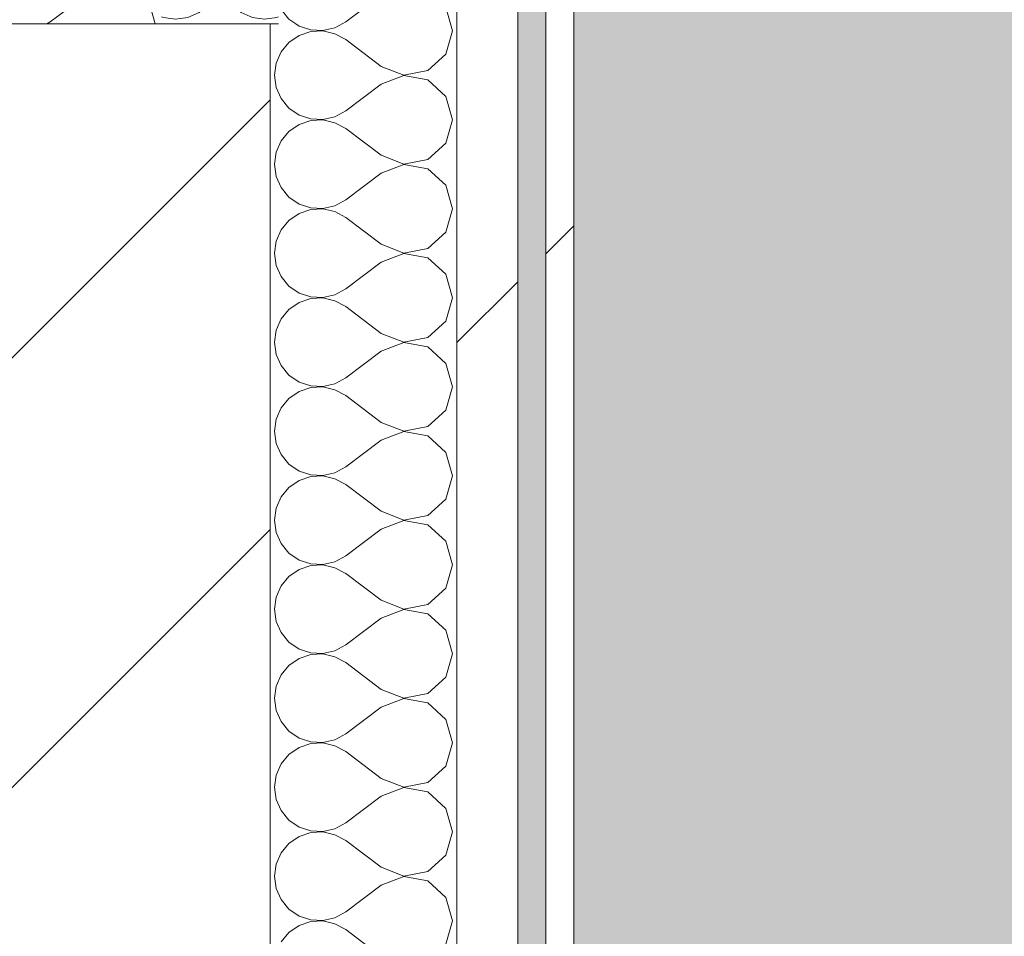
# Model space of a CAD drawing. Header units: millimetres. Extents: x -40968 to 13979, y -19284 to 4746.
# Tile 124 of 256: x -1671 to -1461, y -12184 to -11988. Entities that reach past the tile are written whole.
import ezdxf

# ---------------------------------------------------------------- set-up
doc = ezdxf.new("R2010")
doc.units = ezdxf.units.MM
doc.header["$MEASUREMENT"] = 0
doc.linetypes.add('Wipeout_Contour', pattern=[1000, 0, -1000])
for name, color, linetype in [('10_ESTR_Pilars', 7, 'Continuous'), ('Nuevo_08_E_Envans secs', 7, 'Continuous'), ('Nuevo_14_PAV_Soft Light Grey 0554', 7, 'Continuous')]:
    doc.layers.add(name, color=color, linetype=linetype)
for name, color, linetype, lineweight in [('10_ESTR_Pilars_Pluma_Nº__28', 7, 'Continuous', 20), ('10_ESTR_Pilars_Pluma_Nº__42', 8, 'Continuous', 25), ('Nuevo_08_E_Envans secs_Pluma_Nº__1', 7, 'Continuous', 5)]:
    doc.layers.add(name, color=color, linetype=linetype, lineweight=lineweight)
for name, color, linetype, lineweight, true_color in [('Nuevo_08_E_Envans secs_Pluma_Nº__102', 7, 'Continuous', 5, 0xcccccc), ('Nuevo_08_E_Envans secs_Pluma_Nº__171', 171, 'Continuous', 13, 0xaaaaff), ('Nuevo_08_E_Envans secs_Pluma_Nº__177', 7, 'Continuous', 15, 0xf7e046), ('Nuevo_14_PAV_Soft Light Grey 0554_Pluma_Nº__245', 7, 'Continuous', 13, 0xe8e8e8)]:
    doc.layers.add(name, color=color, linetype=linetype, lineweight=lineweight, true_color=true_color)
pattern_1 = [(45, (0, 0), (-183.848, 183.848), [195, -65]), (45, (7e-14, 183.85), (-183.848, 183.848), [195, -65])]

# ---------------------------------------------------------------- blocks, each defined once
blk = doc.blocks.new('Forjado_1_1', base_point=(-23046.79, -1194.06))
at = {"layer": 'Nuevo_14_PAV_Soft Light Grey 0554_Pluma_Nº__245', "linetype": 'Continuous', "lineweight": 0, "true_color": 0xe8e8e8}
h = blk.add_hatch(color=254, dxfattribs=at)
h.paths.add_polyline_path([(-23046.79, -1194.06), (-1631.11, -1193.63), (-1631.11, -6938.97), (-1556.11, -6938.97), (-1556.11, -7503.98), (-1616.26, -7503.98), (-1616.05, -11935.98), (-1564.89, -11935.98), (-1564.89, -12491.98), (-2024.11, -12491.98), (-2024.11, -12338.98), (-6997.39, -12338.98), (-6997.39, -12391.98), (-3637.68, -12391.98), (-3638.94, -13690.72), (-3644.87, -17130.96), (428.17, -17130.98), (428.89, -16788.98), (778.89, -16788.98), (778.35, -17142.97), (2622.91, -17145.82), (2623.01, -17079.79), (3389.91, -17080.98), (3389.61, -17276.98), (5489.84, -17280.21), (5489.84, -17141.49), (5763.89, -17141.49), (5763.89, -16738.98), (6378.89, -16738.98), (6378.89, -12488.98), (5778.89, -12488.98), (5779.74, -11938.87), (6782.11, -11938.85), (6782.11, -9207.42), (6082.11, -9207.42), (6016.11, -7504.98), (6016.11, -9073.42), (2073.42, -9073.42), (2073.42, -5267.32), (5998.89, -5267.32), (5998.89, -1708.98), (5884.89, -967.98), (7332.11, -967.98), (7332.11, 1999.55), (-28277.4, 1999.55), (-23028.39, 1969.01)])
h.paths.add_polyline_path([(492.89, -5267.32), (1951.42, -5267.32), (1951.42, -9073.42), (492.89, -9073.42)], flags=0)
at = {"layer": 'Nuevo_14_PAV_Soft Light Grey 0554_Pluma_Nº__245', "color": 254, "linetype": 'Continuous', "lineweight": 13, "true_color": 0xe8e8e8, "flags": 128}
blk.add_lwpolyline([(428.17, -17130.98), (-3644.87, -17130.96), (-3638.94, -13690.72), (-3637.68, -12391.98), (-6997.39, -12391.98), (-6997.39, -12338.98), (-2024.11, -12338.98), (-2024.11, -12491.98), (-1564.89, -12491.98), (-1564.89, -11935.98), (-1616.05, -11935.98), (-1616.26, -7503.98), (-1556.11, -7503.98), (-1556.11, -6938.97), (-1631.11, -6938.97), (-1631.11, -1193.63), (-23046.79, -1194.06)], dxfattribs=at)
blk = doc.blocks.new('*X372')
at = {"layer": 'Nuevo_08_E_Envans secs_Pluma_Nº__102', "color": 254, "linetype": 'Continuous', "lineweight": 5, "true_color": 0xcccccc}
for p, q in [((-1612.4, -11988.97), (-1611.68, -11989.47)), ((-1611.68, -11989.47), (-1609.19, -11990.31)), ((-1606.56, -11990.44), (-1604, -11989.84)), ((-1604, -11989.84), (-1602.43, -11988.97)), ((-1578.85, -11990.48), (-1579.27, -11988.97)), ((-1611.68, -11991.48), (-1613.84, -11992.97)), ((-1609.19, -11990.64), (-1611.68, -11991.48)), ((-1609.19, -11990.31), (-1606.56, -11990.44)), ((-1606.56, -11990.51), (-1609.19, -11990.64)), ((-1604, -11991.11), (-1606.56, -11990.51)), ((-1601.7, -11992.38), (-1604, -11991.11)), ((-1580.27, -11995.48), (-1578.85, -11990.48)), ((-1613.84, -11992.97), (-1615.52, -11994.99)), ((-1594.08, -11998.1), (-1601.7, -11992.38)), ((-1615.52, -11994.99), (-1616.58, -11997.4)), ((-1584.11, -11998.99), (-1580.27, -11995.48)), ((-1616.58, -11997.4), (-1616.94, -12000)), ((-1594.08, -11998.1), (-1589.23, -11999.96)), ((-1616.94, -12000), (-1616.58, -12002.6)), ((-1589.23, -12000.04), (-1594.08, -12001.9)), ((-1589.23, -11999.96), (-1584.11, -11998.99)), ((-1584.11, -12001.01), (-1589.23, -12000.04)), ((-1594.08, -12001.9), (-1601.7, -12007.62)), ((-1580.27, -12004.52), (-1584.11, -12001.01)), ((-1616.58, -12002.6), (-1615.52, -12005.01)), ((-1578.85, -12009.52), (-1580.27, -12004.52)), ((-1615.52, -12005.01), (-1613.84, -12007.03)), ((-1613.84, -12007.03), (-1611.68, -12008.52)), ((-1611.68, -12008.52), (-1609.19, -12009.36)), ((-1604, -12008.89), (-1601.7, -12007.62)), ((-1611.68, -12010.53), (-1613.84, -12012.02)), ((-1609.19, -12009.69), (-1611.68, -12010.53)), ((-1609.19, -12009.36), (-1606.56, -12009.49)), ((-1606.56, -12009.56), (-1609.19, -12009.69)), ((-1606.56, -12009.49), (-1604, -12008.89)), ((-1604, -12010.16), (-1606.56, -12009.56)), ((-1601.7, -12011.43), (-1604, -12010.16)), ((-1580.27, -12014.53), (-1578.85, -12009.52)), ((-1613.84, -12012.02), (-1615.52, -12014.04)), ((-1594.08, -12017.14), (-1601.7, -12011.43)), ((-1615.52, -12014.04), (-1616.58, -12016.45)), ((-1584.11, -12018.04), (-1580.27, -12014.53)), ((-1616.58, -12016.45), (-1616.94, -12019.05)), ((-1594.08, -12017.14), (-1589.23, -12019.01)), ((-1616.94, -12019.05), (-1616.58, -12021.65)), ((-1589.23, -12019.09), (-1594.08, -12020.95)), ((-1589.23, -12019.01), (-1584.11, -12018.04)), ((-1584.11, -12020.05), (-1589.23, -12019.09)), ((-1594.08, -12020.95), (-1601.7, -12026.67)), ((-1580.27, -12023.56), (-1584.11, -12020.05)), ((-1616.58, -12021.65), (-1615.52, -12024.05)), ((-1615.52, -12024.05), (-1613.84, -12026.08)), ((-1578.85, -12028.57), (-1580.27, -12023.56)), ((-1613.84, -12026.08), (-1611.68, -12027.57)), ((-1611.68, -12027.57), (-1609.19, -12028.41)), ((-1604, -12027.94), (-1601.7, -12026.67)), ((-1611.68, -12029.58), (-1613.84, -12031.06)), ((-1609.19, -12028.74), (-1611.68, -12029.58)), ((-1609.19, -12028.41), (-1606.56, -12028.53)), ((-1606.56, -12028.61), (-1609.19, -12028.74)), ((-1606.56, -12028.53), (-1604, -12027.94)), ((-1604, -12029.2), (-1606.56, -12028.61)), ((-1601.7, -12030.48), (-1604, -12029.2)), ((-1580.27, -12033.58), (-1578.85, -12028.57)), ((-1613.84, -12031.06), (-1615.52, -12033.09)), ((-1594.08, -12036.19), (-1601.7, -12030.48)), ((-1615.52, -12033.09), (-1616.58, -12035.49)), ((-1584.11, -12037.09), (-1580.27, -12033.58)), ((-1616.58, -12035.49), (-1616.94, -12038.1)), ((-1594.08, -12036.19), (-1589.23, -12038.06)), ((-1616.94, -12038.1), (-1616.58, -12040.7)), ((-1589.23, -12038.13), (-1594.08, -12040)), ((-1589.23, -12038.06), (-1584.11, -12037.09)), ((-1584.11, -12039.1), (-1589.23, -12038.13)), ((-1594.08, -12040), (-1601.7, -12045.71)), ((-1580.27, -12042.61), (-1584.11, -12039.1)), ((-1616.58, -12040.7), (-1615.52, -12043.1)), ((-1615.52, -12043.1), (-1613.84, -12045.13)), ((-1578.85, -12047.62), (-1580.27, -12042.61)), ((-1613.84, -12045.13), (-1611.68, -12046.61)), ((-1611.68, -12046.61), (-1609.19, -12047.45)), ((-1604, -12046.99), (-1601.7, -12045.71)), ((-1611.68, -12048.62), (-1613.84, -12050.11)), ((-1609.19, -12047.78), (-1611.68, -12048.62)), ((-1609.19, -12047.45), (-1606.56, -12047.58)), ((-1606.56, -12047.66), (-1609.19, -12047.78)), ((-1606.56, -12047.58), (-1604, -12046.99)), ((-1604, -12048.25), (-1606.56, -12047.66)), ((-1601.7, -12049.52), (-1604, -12048.25)), ((-1580.27, -12052.63), (-1578.85, -12047.62)), ((-1613.84, -12050.11), (-1615.52, -12052.14)), ((-1594.08, -12055.24), (-1601.7, -12049.52)), ((-1615.52, -12052.14), (-1616.58, -12054.54)), ((-1584.11, -12056.14), (-1580.27, -12052.63)), ((-1616.58, -12054.54), (-1616.94, -12057.14)), ((-1616.94, -12057.14), (-1616.58, -12059.75)), ((-1594.08, -12055.24), (-1589.23, -12057.1)), ((-1589.23, -12057.18), (-1594.08, -12059.05)), ((-1589.23, -12057.1), (-1584.11, -12056.14)), ((-1584.11, -12058.15), (-1589.23, -12057.18)), ((-1594.08, -12059.05), (-1601.7, -12064.76)), ((-1580.27, -12061.66), (-1584.11, -12058.15)), ((-1616.58, -12059.75), (-1615.52, -12062.15)), ((-1615.52, -12062.15), (-1613.84, -12064.17)), ((-1578.85, -12066.67), (-1580.27, -12061.66)), ((-1613.84, -12064.17), (-1611.68, -12065.66)), ((-1611.68, -12065.66), (-1609.19, -12066.5)), ((-1604, -12066.03), (-1601.7, -12064.76)), ((-1611.68, -12067.67), (-1613.84, -12069.16)), ((-1609.19, -12066.83), (-1611.68, -12067.67)), ((-1609.19, -12066.5), (-1606.56, -12066.63)), ((-1606.56, -12066.71), (-1609.19, -12066.83)), ((-1606.56, -12066.63), (-1604, -12066.03)), ((-1604, -12067.3), (-1606.56, -12066.71)), ((-1601.7, -12068.57), (-1604, -12067.3)), ((-1580.27, -12071.67), (-1578.85, -12066.67)), ((-1613.84, -12069.16), (-1615.52, -12071.18)), ((-1594.08, -12074.29), (-1601.7, -12068.57)), ((-1615.52, -12071.18), (-1616.58, -12073.59)), ((-1584.11, -12075.19), (-1580.27, -12071.67)), ((-1616.58, -12073.59), (-1616.94, -12076.19)), ((-1616.94, -12076.19), (-1616.58, -12078.79)), ((-1594.08, -12074.29), (-1589.23, -12076.15)), ((-1589.23, -12076.23), (-1594.08, -12078.1)), ((-1589.23, -12076.15), (-1584.11, -12075.19)), ((-1584.11, -12077.2), (-1589.23, -12076.23)), ((-1594.08, -12078.1), (-1601.7, -12083.81)), ((-1580.27, -12080.71), (-1584.11, -12077.2)), ((-1616.58, -12078.79), (-1615.52, -12081.2)), ((-1615.52, -12081.2), (-1613.84, -12083.22)), ((-1578.85, -12085.71), (-1580.27, -12080.71)), ((-1613.84, -12083.22), (-1611.68, -12084.71)), ((-1604, -12085.08), (-1601.7, -12083.81)), ((-1611.68, -12086.72), (-1613.84, -12088.21)), ((-1611.68, -12084.71), (-1609.19, -12085.55)), ((-1609.19, -12085.88), (-1611.68, -12086.72)), ((-1609.19, -12085.55), (-1606.56, -12085.68)), ((-1606.56, -12085.75), (-1609.19, -12085.88)), ((-1606.56, -12085.68), (-1604, -12085.08)), ((-1604, -12086.35), (-1606.56, -12085.75)), ((-1601.7, -12087.62), (-1604, -12086.35)), ((-1580.27, -12090.72), (-1578.85, -12085.71)), ((-1613.84, -12088.21), (-1615.52, -12090.23)), ((-1594.08, -12093.33), (-1601.7, -12087.62)), ((-1615.52, -12090.23), (-1616.58, -12092.64)), ((-1584.11, -12094.23), (-1580.27, -12090.72)), ((-1616.58, -12092.64), (-1616.94, -12095.24)), ((-1594.08, -12093.33), (-1589.23, -12095.2)), ((-1589.23, -12095.2), (-1584.11, -12094.23)), ((-1616.94, -12095.24), (-1616.58, -12097.84)), ((-1594.08, -12097.14), (-1601.7, -12102.86)), ((-1589.23, -12095.28), (-1594.08, -12097.14)), ((-1584.11, -12096.24), (-1589.23, -12095.28)), ((-1580.27, -12099.75), (-1584.11, -12096.24)), ((-1616.58, -12097.84), (-1615.52, -12100.25)), ((-1615.52, -12100.25), (-1613.84, -12102.27)), ((-1578.85, -12104.76), (-1580.27, -12099.75)), ((-1613.84, -12102.27), (-1611.68, -12103.76)), ((-1604, -12104.13), (-1601.7, -12102.86)), ((-1611.68, -12103.76), (-1609.19, -12104.6)), ((-1609.19, -12104.93), (-1611.68, -12105.77)), ((-1609.19, -12104.6), (-1606.56, -12104.72)), ((-1606.56, -12104.8), (-1609.19, -12104.93)), ((-1606.56, -12104.72), (-1604, -12104.13)), ((-1604, -12105.4), (-1606.56, -12104.8)), ((-1601.7, -12106.67), (-1604, -12105.4)), ((-1580.27, -12109.77), (-1578.85, -12104.76)), ((-1613.84, -12107.26), (-1615.52, -12109.28)), ((-1611.68, -12105.77), (-1613.84, -12107.26)), ((-1594.08, -12112.38), (-1601.7, -12106.67)), ((-1615.52, -12109.28), (-1616.58, -12111.68)), ((-1584.11, -12113.28), (-1580.27, -12109.77)), ((-1616.58, -12111.68), (-1616.94, -12114.29)), ((-1594.08, -12112.38), (-1589.23, -12114.25)), ((-1589.23, -12114.25), (-1584.11, -12113.28)), ((-1616.94, -12114.29), (-1616.58, -12116.89)), ((-1594.08, -12116.19), (-1601.7, -12121.9)), ((-1589.23, -12114.32), (-1594.08, -12116.19)), ((-1584.11, -12115.29), (-1589.23, -12114.32)), ((-1580.27, -12118.8), (-1584.11, -12115.29)), ((-1616.58, -12116.89), (-1615.52, -12119.29)), ((-1615.52, -12119.29), (-1613.84, -12121.32)), ((-1578.85, -12123.81), (-1580.27, -12118.8)), ((-1613.84, -12121.32), (-1611.68, -12122.8)), ((-1604, -12123.18), (-1601.7, -12121.9)), ((-1611.68, -12122.8), (-1609.19, -12123.64)), ((-1609.19, -12123.98), (-1611.68, -12124.81)), ((-1609.19, -12123.64), (-1606.56, -12123.77)), ((-1606.56, -12123.85), (-1609.19, -12123.98)), ((-1606.56, -12123.77), (-1604, -12123.18)), ((-1604, -12124.44), (-1606.56, -12123.85)), ((-1601.7, -12125.71), (-1604, -12124.44)), ((-1580.27, -12128.82), (-1578.85, -12123.81)), ((-1613.84, -12126.3), (-1615.52, -12128.33)), ((-1611.68, -12124.81), (-1613.84, -12126.3)), ((-1594.08, -12131.43), (-1601.7, -12125.71)), ((-1615.52, -12128.33), (-1616.58, -12130.73)), ((-1584.11, -12132.33), (-1580.27, -12128.82)), ((-1616.58, -12130.73), (-1616.94, -12133.33)), ((-1594.08, -12131.43), (-1589.23, -12133.29)), ((-1589.23, -12133.29), (-1584.11, -12132.33)), ((-1616.94, -12133.33), (-1616.58, -12135.94)), ((-1594.08, -12135.24), (-1601.7, -12140.95)), ((-1589.23, -12133.37), (-1594.08, -12135.24)), ((-1584.11, -12134.34), (-1589.23, -12133.37)), ((-1580.27, -12137.85), (-1584.11, -12134.34)), ((-1616.58, -12135.94), (-1615.52, -12138.34)), ((-1615.52, -12138.34), (-1613.84, -12140.36)), ((-1578.85, -12142.86), (-1580.27, -12137.85)), ((-1613.84, -12140.36), (-1611.68, -12141.85)), ((-1604, -12142.22), (-1601.7, -12140.95)), ((-1611.68, -12141.85), (-1609.19, -12142.69)), ((-1609.19, -12143.02), (-1611.68, -12143.86)), ((-1609.19, -12142.69), (-1606.56, -12142.82)), ((-1606.56, -12142.9), (-1609.19, -12143.02)), ((-1606.56, -12142.82), (-1604, -12142.22)), ((-1604, -12143.49), (-1606.56, -12142.9)), ((-1601.7, -12144.76), (-1604, -12143.49)), ((-1580.27, -12147.86), (-1578.85, -12142.86)), ((-1613.84, -12145.35), (-1615.52, -12147.37)), ((-1611.68, -12143.86), (-1613.84, -12145.35)), ((-1594.08, -12150.48), (-1601.7, -12144.76)), ((-1615.52, -12147.37), (-1616.58, -12149.78)), ((-1584.11, -12151.38), (-1580.27, -12147.86)), ((-1616.58, -12149.78), (-1616.94, -12152.38)), ((-1594.08, -12150.48), (-1589.23, -12152.34)), ((-1589.23, -12152.34), (-1584.11, -12151.38)), ((-1616.94, -12152.38), (-1616.58, -12154.98)), ((-1589.23, -12152.42), (-1594.08, -12154.29)), ((-1584.11, -12153.39), (-1589.23, -12152.42)), ((-1580.27, -12156.9), (-1584.11, -12153.39)), ((-1616.58, -12154.98), (-1615.52, -12157.39)), ((-1594.08, -12154.29), (-1601.7, -12160)), ((-1615.52, -12157.39), (-1613.84, -12159.41)), ((-1578.85, -12161.9), (-1580.27, -12156.9)), ((-1613.84, -12159.41), (-1611.68, -12160.9)), ((-1604, -12161.27), (-1601.7, -12160)), ((-1611.68, -12160.9), (-1609.19, -12161.74)), ((-1609.19, -12162.07), (-1611.68, -12162.91)), ((-1609.19, -12161.74), (-1606.56, -12161.87)), ((-1606.56, -12161.94), (-1609.19, -12162.07)), ((-1606.56, -12161.87), (-1604, -12161.27)), ((-1604, -12162.54), (-1606.56, -12161.94)), ((-1601.7, -12163.81), (-1604, -12162.54)), ((-1580.27, -12166.91), (-1578.85, -12161.9)), ((-1613.84, -12164.4), (-1615.52, -12166.42)), ((-1611.68, -12162.91), (-1613.84, -12164.4)), ((-1594.08, -12169.52), (-1601.7, -12163.81)), ((-1615.52, -12166.42), (-1616.58, -12168.83)), ((-1616.58, -12168.83), (-1616.94, -12171.43)), ((-1584.11, -12170.42), (-1580.27, -12166.91)), ((-1594.08, -12169.52), (-1589.23, -12171.39)), ((-1589.23, -12171.39), (-1584.11, -12170.42)), ((-1616.94, -12171.43), (-1616.58, -12174.03)), ((-1589.23, -12171.47), (-1594.08, -12173.33)), ((-1584.11, -12172.43), (-1589.23, -12171.47)), ((-1580.27, -12175.95), (-1584.11, -12172.43)), ((-1616.58, -12174.03), (-1615.52, -12176.44)), ((-1594.08, -12173.33), (-1601.7, -12179.05)), ((-1615.52, -12176.44), (-1613.84, -12178.46)), ((-1578.85, -12180.95), (-1580.27, -12175.95)), ((-1613.84, -12178.46), (-1611.68, -12179.95)), ((-1604, -12180.32), (-1601.7, -12179.05)), ((-1611.68, -12179.95), (-1609.19, -12180.79)), ((-1609.19, -12181.12), (-1611.68, -12181.96)), ((-1609.19, -12180.79), (-1606.56, -12180.91)), ((-1606.56, -12180.99), (-1609.19, -12181.12)), ((-1606.56, -12180.91), (-1604, -12180.32)), ((-1604, -12181.59), (-1606.56, -12180.99)), ((-1601.7, -12182.86), (-1604, -12181.59)), ((-1580.27, -12185.96), (-1578.85, -12180.95)), ((-1613.84, -12183.45), (-1615.52, -12185.47)), ((-1611.68, -12181.96), (-1613.84, -12183.45)), ((-1594.08, -12188.57), (-1601.7, -12182.86))]:
    blk.add_line(p, q, dxfattribs=at)
blk = doc.blocks.new('*X373')
at = {"layer": 'Nuevo_08_E_Envans secs_Pluma_Nº__102', "color": 254, "linetype": 'Continuous', "lineweight": 5, "true_color": 0xcccccc}
for p, q in [((-1578.85, -11952.38), (-1579.39, -11950.47)), ((-1580.27, -11957.39), (-1578.85, -11952.38)), ((-1584.11, -11960.9), (-1580.27, -11957.39)), ((-1589.23, -11961.94), (-1591.88, -11962.96)), ((-1590.35, -11961.43), (-1589.23, -11961.87)), ((-1589.23, -11961.87), (-1584.11, -11960.9)), ((-1584.11, -11962.91), (-1589.23, -11961.94)), ((-1580.27, -11966.42), (-1584.11, -11962.91)), ((-1578.85, -11971.43), (-1580.27, -11966.42)), ((-1580.27, -11976.44), (-1578.85, -11971.43)), ((-1601.7, -11973.33), (-1602.06, -11973.14)), ((-1594.08, -11979.05), (-1601.7, -11973.33)), ((-1584.11, -11979.95), (-1580.27, -11976.44)), ((-1594.08, -11979.05), (-1589.23, -11980.91)), ((-1589.23, -11980.99), (-1594.08, -11982.86)), ((-1589.23, -11980.91), (-1584.11, -11979.95)), ((-1584.11, -11981.96), (-1589.23, -11980.99)), ((-1594.08, -11982.86), (-1601.7, -11988.57)), ((-1580.27, -11985.47), (-1584.11, -11981.96)), ((-1579.27, -11988.97), (-1580.27, -11985.47)), ((-1615.23, -11986.31), (-1613.84, -11987.98)), ((-1613.84, -11987.98), (-1612.4, -11988.97)), ((-1602.43, -11988.97), (-1601.7, -11988.57))]:
    blk.add_line(p, q, dxfattribs=at)
blk = doc.blocks.new('Muro_124_1', base_point=(-1552.89, -12503.98))
at = {"color": 254, "linetype": 'Wipeout_Contour', "lineweight": 0, "ltscale": 49250.909001}
blk.add_wipeout([(-1552.89, -11929.97), (-1558.89, -11929.97), (-1558.89, -12497.98), (-1552.89, -12497.98)], dxfattribs=at).dxf.layer = 'Nuevo_08_E_Envans secs'
at = {"color": 254, "linetype": 'Wipeout_Contour', "lineweight": 0, "ltscale": 49258.764095}
blk.add_wipeout([(-1577.89, -11948.97), (-1577.89, -12478.98), (-1564.89, -12478.98), (-1564.89, -11948.97)], dxfattribs=at).dxf.layer = 'Nuevo_08_E_Envans secs'
at = {"layer": 'Nuevo_08_E_Envans secs_Pluma_Nº__171', "linetype": 'Continuous', "lineweight": 13, "true_color": 0xaaaaff}
h = blk.add_hatch(dxfattribs=at)
h.set_pattern_fill('Panellat_HPL_0001', color=161, style=0, pattern_type=2)
h.set_pattern_definition(pattern_1)
h.paths.add_polyline_path([(-1552.89, -11929.97), (-1558.89, -11929.97), (-1558.89, -12497.98), (-1552.89, -12497.98)])
at = {"layer": 'Nuevo_08_E_Envans secs_Pluma_Nº__177', "linetype": 'Continuous', "lineweight": 15, "true_color": 0xf7e046}
h = blk.add_hatch(dxfattribs=at)
h.set_pattern_fill('Panellat_HPL_0001', color=53, style=0, pattern_type=2)
h.set_pattern_definition(pattern_1)
h.paths.add_polyline_path([(-1577.89, -11948.97), (-1577.89, -12478.98), (-1564.89, -12478.98), (-1564.89, -11948.97)])
at = {"layer": 'Nuevo_08_E_Envans secs_Pluma_Nº__1', "color": 7, "linetype": 'Continuous', "lineweight": 5}
for p, q in [((-1558.89, -12491.98), (-1558.89, -11935.97)), ((-1577.89, -11988.97), (-1577.89, -11948.97)), ((-1564.89, -12478.98), (-1564.89, -11948.97)), ((-1577.89, -12438.98), (-1577.89, -11988.97))]:
    blk.add_line(p, q, dxfattribs=at)
at = {"layer": 'Nuevo_08_E_Envans secs_Pluma_Nº__1', "color": 7, "linetype": 'Continuous', "lineweight": 5, "flags": 128}
blk.add_lwpolyline([(-1552.89, -12503.98), (-1552.89, -11923.97)], dxfattribs=at)
at = {"layer": 'Nuevo_08_E_Envans secs', "color": 7, "lineweight": 20}
for name in ['*X373', '*X372']:
    blk.add_blockref(name, (0, 0), dxfattribs=at)
blk = doc.blocks.new('*X375')
at = {"layer": 'Nuevo_08_E_Envans secs_Pluma_Nº__102', "color": 254, "linetype": 'Continuous', "lineweight": 5, "true_color": 0xcccccc}
for p, q in [((-1677.81, -11948.97), (-1677.06, -11949.89)), ((-1662.92, -11948.97), (-1664.92, -11950.48)), ((-1642.06, -11952.38), (-1643.03, -11948.97)), ((-1677.06, -11949.89), (-1674.89, -11951.38)), ((-1674.89, -11951.38), (-1672.4, -11952.22)), ((-1669.78, -11952.34), (-1667.22, -11951.75)), ((-1667.22, -11951.75), (-1664.92, -11950.48)), ((-1674.89, -11953.39), (-1677.06, -11954.87)), ((-1672.4, -11952.55), (-1674.89, -11953.39)), ((-1672.4, -11952.22), (-1669.78, -11952.34)), ((-1669.78, -11952.42), (-1672.4, -11952.55)), ((-1667.22, -11953.01), (-1669.78, -11952.42)), ((-1664.92, -11954.29), (-1667.22, -11953.01)), ((-1643.48, -11957.39), (-1642.06, -11952.38)), ((-1677.06, -11954.87), (-1678.73, -11956.9)), ((-1657.3, -11960), (-1664.92, -11954.29)), ((-1678.73, -11956.9), (-1679.79, -11959.3)), ((-1647.33, -11960.9), (-1643.48, -11957.39)), ((-1679.79, -11959.3), (-1680.16, -11961.9)), ((-1657.3, -11960), (-1652.44, -11961.87)), ((-1680.16, -11961.9), (-1679.79, -11964.51)), ((-1652.44, -11961.94), (-1657.3, -11963.81)), ((-1652.44, -11961.87), (-1647.33, -11960.9)), ((-1647.33, -11962.91), (-1652.44, -11961.94)), ((-1679.79, -11964.51), (-1678.73, -11966.91)), ((-1657.3, -11963.81), (-1664.92, -11969.52)), ((-1643.48, -11966.42), (-1647.33, -11962.91)), ((-1642.06, -11971.43), (-1643.48, -11966.42)), ((-1678.73, -11966.91), (-1677.06, -11968.94)), ((-1677.06, -11968.94), (-1674.89, -11970.42)), ((-1674.89, -11970.42), (-1672.4, -11971.26)), ((-1669.78, -11971.39), (-1667.22, -11970.8)), ((-1667.22, -11970.8), (-1664.92, -11969.52)), ((-1674.89, -11972.43), (-1677.06, -11973.92)), ((-1672.4, -11971.59), (-1674.89, -11972.43)), ((-1672.4, -11971.26), (-1669.78, -11971.39)), ((-1669.78, -11971.47), (-1672.4, -11971.59)), ((-1667.22, -11972.06), (-1669.78, -11971.47)), ((-1664.92, -11973.33), (-1667.22, -11972.06)), ((-1643.48, -11976.44), (-1642.06, -11971.43)), ((-1677.06, -11973.92), (-1678.73, -11975.95)), ((-1657.3, -11979.05), (-1664.92, -11973.33)), ((-1678.73, -11975.95), (-1679.79, -11978.35)), ((-1647.33, -11979.95), (-1643.48, -11976.44)), ((-1679.79, -11978.35), (-1680.16, -11980.95)), ((-1657.3, -11979.05), (-1652.44, -11980.91)), ((-1680.16, -11980.95), (-1679.79, -11983.55)), ((-1652.44, -11980.99), (-1657.3, -11982.86)), ((-1652.44, -11980.91), (-1647.33, -11979.95)), ((-1647.33, -11981.96), (-1652.44, -11980.99)), ((-1657.3, -11982.86), (-1664.92, -11988.57)), ((-1643.48, -11985.47), (-1647.33, -11981.96)), ((-1679.79, -11983.55), (-1678.73, -11985.96)), ((-1642.49, -11988.97), (-1643.48, -11985.47)), ((-1678.73, -11985.96), (-1677.06, -11987.98)), ((-1677.06, -11987.98), (-1675.62, -11988.97)), ((-1665.65, -11988.97), (-1664.92, -11988.57))]:
    blk.add_line(p, q, dxfattribs=at)
blk = doc.blocks.new('*X376')
at = {"layer": 'Nuevo_08_E_Envans secs_Pluma_Nº__102', "color": 254, "linetype": 'Continuous', "lineweight": 5, "true_color": 0xcccccc}
for p, q in [((-1676.1, -11858.98), (-1677.06, -11859.64)), ((-1664.92, -11859.05), (-1665.05, -11858.98)), ((-1657.3, -11864.76), (-1664.92, -11859.05)), ((-1643.48, -11862.15), (-1642.58, -11858.98)), ((-1677.06, -11859.64), (-1678.73, -11861.66)), ((-1678.73, -11861.66), (-1679.79, -11864.06)), ((-1647.33, -11865.66), (-1643.48, -11862.15)), ((-1679.79, -11864.06), (-1680.16, -11866.67)), ((-1657.3, -11864.76), (-1652.44, -11866.63)), ((-1680.16, -11866.67), (-1679.79, -11869.27)), ((-1652.44, -11866.71), (-1657.3, -11868.57)), ((-1652.44, -11866.63), (-1647.33, -11865.66)), ((-1647.33, -11867.67), (-1652.44, -11866.71)), ((-1679.79, -11869.27), (-1678.73, -11871.67)), ((-1657.3, -11868.57), (-1664.92, -11874.29)), ((-1643.48, -11871.18), (-1647.33, -11867.67)), ((-1678.73, -11871.67), (-1677.06, -11873.7)), ((-1642.06, -11876.19), (-1643.48, -11871.18)), ((-1677.06, -11873.7), (-1674.89, -11875.19)), ((-1674.89, -11875.19), (-1672.4, -11876.02)), ((-1672.4, -11876.02), (-1669.78, -11876.15)), ((-1669.78, -11876.15), (-1667.22, -11875.56)), ((-1667.22, -11875.56), (-1664.92, -11874.29)), ((-1674.89, -11877.2), (-1677.06, -11878.68)), ((-1672.4, -11876.36), (-1674.89, -11877.2)), ((-1669.78, -11876.23), (-1672.4, -11876.36)), ((-1667.22, -11876.82), (-1669.78, -11876.23)), ((-1664.92, -11878.1), (-1667.22, -11876.82)), ((-1657.3, -11883.81), (-1664.92, -11878.1)), ((-1643.48, -11881.2), (-1642.06, -11876.19)), ((-1677.06, -11878.68), (-1678.73, -11880.71)), ((-1678.73, -11880.71), (-1679.79, -11883.11)), ((-1647.33, -11884.71), (-1643.48, -11881.2)), ((-1679.79, -11883.11), (-1680.16, -11885.71)), ((-1657.3, -11883.81), (-1652.44, -11885.68)), ((-1680.16, -11885.71), (-1679.79, -11888.32)), ((-1652.44, -11885.75), (-1657.3, -11887.62)), ((-1652.44, -11885.68), (-1647.33, -11884.71)), ((-1647.33, -11886.72), (-1652.44, -11885.75)), ((-1679.79, -11888.32), (-1678.73, -11890.72)), ((-1657.3, -11887.62), (-1664.92, -11893.33)), ((-1643.48, -11890.23), (-1647.33, -11886.72)), ((-1678.73, -11890.72), (-1677.06, -11892.74)), ((-1642.06, -11895.24), (-1643.48, -11890.23)), ((-1677.06, -11892.74), (-1674.89, -11894.23)), ((-1674.89, -11894.23), (-1672.4, -11895.07)), ((-1669.78, -11895.2), (-1667.22, -11894.6)), ((-1667.22, -11894.6), (-1664.92, -11893.33)), ((-1674.89, -11896.24), (-1677.06, -11897.73)), ((-1672.4, -11895.4), (-1674.89, -11896.24)), ((-1672.4, -11895.07), (-1669.78, -11895.2)), ((-1669.78, -11895.28), (-1672.4, -11895.4)), ((-1667.22, -11895.87), (-1669.78, -11895.28)), ((-1664.92, -11897.14), (-1667.22, -11895.87)), ((-1643.48, -11900.25), (-1642.06, -11895.24)), ((-1677.06, -11897.73), (-1678.73, -11899.75)), ((-1657.3, -11902.86), (-1664.92, -11897.14)), ((-1678.73, -11899.75), (-1679.79, -11902.16)), ((-1647.33, -11903.76), (-1643.48, -11900.25)), ((-1679.79, -11902.16), (-1680.16, -11904.76)), ((-1657.3, -11902.86), (-1652.44, -11904.72)), ((-1680.16, -11904.76), (-1679.79, -11907.36)), ((-1652.44, -11904.8), (-1657.3, -11906.67)), ((-1652.44, -11904.72), (-1647.33, -11903.76)), ((-1647.33, -11905.77), (-1652.44, -11904.8)), ((-1679.79, -11907.36), (-1678.73, -11909.77)), ((-1657.3, -11906.67), (-1664.92, -11912.38)), ((-1643.48, -11909.28), (-1647.33, -11905.77)), ((-1678.73, -11909.77), (-1677.06, -11911.79)), ((-1642.06, -11914.29), (-1643.48, -11909.28)), ((-1677.06, -11911.79), (-1674.89, -11913.28)), ((-1674.89, -11913.28), (-1672.4, -11914.12)), ((-1669.78, -11914.25), (-1667.22, -11913.65)), ((-1667.22, -11913.65), (-1664.92, -11912.38)), ((-1674.89, -11915.29), (-1677.06, -11916.78)), ((-1672.4, -11914.45), (-1674.89, -11915.29)), ((-1672.4, -11914.12), (-1669.78, -11914.25)), ((-1669.78, -11914.32), (-1672.4, -11914.45)), ((-1667.22, -11914.92), (-1669.78, -11914.32)), ((-1664.92, -11916.19), (-1667.22, -11914.92)), ((-1643.48, -11919.29), (-1642.06, -11914.29)), ((-1677.06, -11916.78), (-1678.73, -11918.8)), ((-1657.3, -11921.9), (-1664.92, -11916.19)), ((-1678.73, -11918.8), (-1679.79, -11921.21)), ((-1647.33, -11922.8), (-1643.48, -11919.29)), ((-1679.79, -11921.21), (-1680.16, -11923.81)), ((-1657.3, -11921.9), (-1652.44, -11923.77)), ((-1680.16, -11923.81), (-1679.79, -11926.41)), ((-1652.44, -11923.85), (-1657.3, -11925.71)), ((-1652.44, -11923.77), (-1647.33, -11922.8)), ((-1647.33, -11924.81), (-1652.44, -11923.85)), ((-1679.79, -11926.41), (-1678.73, -11928.82)), ((-1657.3, -11925.71), (-1664.92, -11931.43)), ((-1643.48, -11928.33), (-1647.33, -11924.81)), ((-1642.06, -11933.33), (-1643.48, -11928.33)), ((-1678.73, -11928.82), (-1677.06, -11930.84)), ((-1677.06, -11930.84), (-1674.89, -11932.33)), ((-1674.89, -11932.33), (-1672.4, -11933.17)), ((-1669.78, -11933.29), (-1667.22, -11932.7)), ((-1667.22, -11932.7), (-1664.92, -11931.43)), ((-1674.89, -11934.34), (-1677.06, -11935.83)), ((-1672.4, -11933.5), (-1674.89, -11934.34)), ((-1672.4, -11933.17), (-1669.78, -11933.29)), ((-1669.78, -11933.37), (-1672.4, -11933.5)), ((-1667.22, -11933.97), (-1669.78, -11933.37)), ((-1664.92, -11935.24), (-1667.22, -11933.97)), ((-1643.48, -11938.34), (-1642.06, -11933.33)), ((-1677.06, -11935.83), (-1678.73, -11937.85)), ((-1657.3, -11940.95), (-1664.92, -11935.24)), ((-1678.73, -11937.85), (-1679.79, -11940.25)), ((-1647.33, -11941.85), (-1643.48, -11938.34)), ((-1679.79, -11940.25), (-1680.16, -11942.86)), ((-1657.3, -11940.95), (-1652.44, -11942.82)), ((-1680.16, -11942.86), (-1679.79, -11945.46)), ((-1652.44, -11942.9), (-1657.3, -11944.76)), ((-1652.44, -11942.82), (-1647.33, -11941.85)), ((-1647.33, -11943.86), (-1652.44, -11942.9)), ((-1679.79, -11945.46), (-1678.73, -11947.86)), ((-1657.3, -11944.76), (-1662.92, -11948.97)), ((-1643.48, -11947.37), (-1647.33, -11943.86)), ((-1643.03, -11948.97), (-1643.48, -11947.37)), ((-1678.73, -11947.86), (-1677.81, -11948.97))]:
    blk.add_line(p, q, dxfattribs=at)
blk = doc.blocks.new('Muro_125_1', base_point=(-1616.11, -11988.98))
at = {"layer": 'Nuevo_08_E_Envans secs_Pluma_Nº__1', "color": 7, "linetype": 'Continuous', "lineweight": 5}
for p, q in [((-1641.11, -11988.97), (-1628.11, -11988.97)), ((-1628.11, -11988.97), (-1622.11, -11988.97)), ((-1622.11, -11988.97), (-1616.11, -11988.97))]:
    blk.add_line(p, q, dxfattribs=at)
at = {"layer": 'Nuevo_08_E_Envans secs_Pluma_Nº__1', "color": 7, "linetype": 'Continuous', "lineweight": 5, "flags": 128}
for points in [[(-1681.11, -11858.98), (-1681.11, -11988.98)], [(-1616.11, -11988.98), (-1617.89, -11988.98)]]:
    blk.add_lwpolyline(points, dxfattribs=at)
at = {"color": 254, "linetype": 'Wipeout_Contour', "lineweight": 0, "ltscale": 48145.484354}
blk.add_wipeout([(-1622.11, -11923.97), (-1622.11, -11929.97), (-1616.11, -11929.97), (-1616.11, -11923.97)], dxfattribs=at).dxf.layer = 'Nuevo_08_E_Envans secs'
at = {"color": 254, "linetype": 'Wipeout_Contour', "lineweight": 0, "ltscale": 48215.295557}
blk.add_wipeout([(-1641.11, -11935.97), (-1641.11, -11948.97), (-1628.11, -11948.97), (-1628.11, -11935.97)], dxfattribs=at).dxf.layer = 'Nuevo_08_E_Envans secs'
at = {"layer": 'Nuevo_08_E_Envans secs_Pluma_Nº__171', "linetype": 'Continuous', "lineweight": 13, "true_color": 0xaaaaff}
h = blk.add_hatch(dxfattribs=at)
h.set_pattern_fill('Panellat_HPL_0001', color=161, style=0, pattern_type=2)
h.set_pattern_definition(pattern_1)
h.paths.add_polyline_path([(-1622.11, -11923.97), (-1622.11, -11929.97), (-1616.11, -11929.97), (-1616.11, -11923.97)])
at = {"layer": 'Nuevo_08_E_Envans secs_Pluma_Nº__177', "linetype": 'Continuous', "lineweight": 15, "true_color": 0xf7e046}
h = blk.add_hatch(dxfattribs=at)
h.set_pattern_fill('Panellat_HPL_0001', color=53, style=0, pattern_type=2)
h.set_pattern_definition(pattern_1)
h.paths.add_polyline_path([(-1641.11, -11935.97), (-1641.11, -11948.97), (-1628.11, -11948.97), (-1628.11, -11935.97)])
at = {"layer": 'Nuevo_08_E_Envans secs_Pluma_Nº__1', "color": 7, "linetype": 'Continuous', "lineweight": 5}
for p, q in [((-1616.11, -11929.97), (-1622.11, -11929.97)), ((-1628.11, -11948.97), (-1641.11, -11948.97))]:
    blk.add_line(p, q, dxfattribs=at)
at = {"layer": 'Nuevo_08_E_Envans secs', "color": 7, "lineweight": 20}
blk.add_blockref('*X375', (0, 0), dxfattribs=at)
at = {"color": 254, "linetype": 'Wipeout_Contour', "lineweight": 0, "ltscale": 48036.972073}
blk.add_wipeout([(-1628.11, -11935.97), (-1628.11, -11858.98), (-1641.11, -11858.98), (-1641.11, -11935.97)], dxfattribs=at).dxf.layer = 'Nuevo_08_E_Envans secs'
at = {"color": 254, "linetype": 'Wipeout_Contour', "lineweight": 0, "ltscale": 48004.785095}
blk.add_wipeout([(-1616.11, -11923.97), (-1616.11, -11858.98), (-1622.11, -11858.98), (-1622.11, -11923.97)], dxfattribs=at).dxf.layer = 'Nuevo_08_E_Envans secs'
at = {"layer": 'Nuevo_08_E_Envans secs_Pluma_Nº__171', "linetype": 'Continuous', "lineweight": 13, "true_color": 0xaaaaff}
h = blk.add_hatch(dxfattribs=at)
h.set_pattern_fill('Panellat_HPL_0001', color=161, style=0, pattern_type=2)
h.set_pattern_definition(pattern_1)
h.paths.add_polyline_path([(-1616.11, -11923.97), (-1616.11, -11858.98), (-1622.11, -11858.98), (-1622.11, -11923.97)])
at = {"layer": 'Nuevo_08_E_Envans secs_Pluma_Nº__177', "linetype": 'Continuous', "lineweight": 15, "true_color": 0xf7e046}
h = blk.add_hatch(dxfattribs=at)
h.set_pattern_fill('Panellat_HPL_0001', color=53, style=0, pattern_type=2)
h.set_pattern_definition(pattern_1)
h.paths.add_polyline_path([(-1628.11, -11935.97), (-1628.11, -11858.98), (-1641.11, -11858.98), (-1641.11, -11935.97)])
at = {"layer": 'Nuevo_08_E_Envans secs_Pluma_Nº__1', "color": 7, "linetype": 'Continuous', "lineweight": 5}
for p, q in [((-1641.11, -11948.97), (-1641.11, -11858.98)), ((-1628.11, -11935.97), (-1628.11, -11858.98)), ((-1622.11, -11929.97), (-1622.11, -11858.98)), ((-1622.11, -11935.97), (-1628.11, -11935.97))]:
    blk.add_line(p, q, dxfattribs=at)
at = {"layer": 'Nuevo_08_E_Envans secs_Pluma_Nº__1', "color": 7, "linetype": 'Continuous', "lineweight": 5, "flags": 128}
for points in [[(-1641.11, -11858.98), (-1681.11, -11858.98)], [(-1628.11, -11858.98), (-1641.11, -11858.98)], [(-1622.11, -11858.98), (-1628.11, -11858.98)], [(-1616.11, -11858.98), (-1622.11, -11858.98)], [(-1616.11, -11923.97), (-1616.11, -11858.98)]]:
    blk.add_lwpolyline(points, dxfattribs=at)
at = {"layer": 'Nuevo_08_E_Envans secs', "color": 7, "lineweight": 20}
blk.add_blockref('*X376', (0, 0), dxfattribs=at)
blk = doc.blocks.new('*X382')
at = {"layer": 'Nuevo_08_E_Envans secs_Pluma_Nº__102', "color": 254, "linetype": 'Continuous', "lineweight": 5, "true_color": 0xcccccc}
for p, q in [((-1620.05, -11955.19), (-1622.11, -11952.94)), ((-1616.11, -11953.08), (-1618.04, -11955.19)), ((-1619.09, -11960.31), (-1620.05, -11955.19)), ((-1618.04, -11955.19), (-1619.01, -11960.31)), ((-1620.95, -11965.16), (-1619.09, -11960.31)), ((-1619.01, -11960.31), (-1617.14, -11965.16)), ((-1620.95, -11965.16), (-1622.11, -11966.71)), ((-1617.14, -11965.16), (-1616.11, -11966.54)), ((-1622.11, -11987.46), (-1621.65, -11987.66)), ((-1621.65, -11987.66), (-1619.05, -11988.02)), ((-1619.05, -11988.02), (-1616.45, -11987.66)), ((-1616.45, -11987.66), (-1616.11, -11987.51))]:
    blk.add_line(p, q, dxfattribs=at)
blk = doc.blocks.new('*X383')
at = {"layer": 'Nuevo_08_E_Envans secs_Pluma_Nº__102', "color": 254, "linetype": 'Continuous', "lineweight": 5, "true_color": 0xcccccc}
for p, q in [((-1623.56, -11951.35), (-1628.11, -11950.06)), ((-1622.11, -11952.94), (-1623.56, -11951.35)), ((-1622.11, -11966.71), (-1626.67, -11972.78)), ((-1626.67, -11972.78), (-1627.94, -11975.08)), ((-1627.94, -11975.08), (-1628.11, -11975.82)), ((-1628.11, -11981.15), (-1627.57, -11982.76)), ((-1627.57, -11982.76), (-1626.08, -11984.92)), ((-1626.08, -11984.92), (-1624.05, -11986.6)), ((-1624.05, -11986.6), (-1622.11, -11987.46))]:
    blk.add_line(p, q, dxfattribs=at)
blk = doc.blocks.new('*X384')
at = {"layer": 'Nuevo_08_E_Envans secs_Pluma_Nº__102', "color": 254, "linetype": 'Continuous', "lineweight": 5, "true_color": 0xcccccc}
for p, q in [((-1633.58, -11951.35), (-1637.09, -11955.19)), ((-1628.57, -11949.93), (-1633.58, -11951.35)), ((-1628.11, -11950.06), (-1628.57, -11949.93)), ((-1639.1, -11955.19), (-1641.11, -11952.99)), ((-1638.13, -11960.31), (-1639.1, -11955.19)), ((-1637.09, -11955.19), (-1638.06, -11960.31)), ((-1640, -11965.16), (-1638.13, -11960.31)), ((-1638.06, -11960.31), (-1636.19, -11965.16)), ((-1640, -11965.16), (-1641.11, -11966.64)), ((-1636.19, -11965.16), (-1630.48, -11972.78)), ((-1629.2, -11975.08), (-1630.48, -11972.78)), ((-1628.61, -11977.64), (-1629.2, -11975.08)), ((-1628.11, -11975.82), (-1628.53, -11977.64)), ((-1628.74, -11980.27), (-1628.61, -11977.64)), ((-1628.53, -11977.64), (-1628.41, -11980.27)), ((-1629.58, -11982.76), (-1628.74, -11980.27)), ((-1628.41, -11980.27), (-1628.11, -11981.15)), ((-1631.06, -11984.92), (-1629.58, -11982.76)), ((-1633.09, -11986.6), (-1631.06, -11984.92)), ((-1641.11, -11987.48), (-1640.7, -11987.66)), ((-1640.7, -11987.66), (-1638.1, -11988.02)), ((-1638.1, -11988.02), (-1635.49, -11987.66)), ((-1635.49, -11987.66), (-1633.09, -11986.6))]:
    blk.add_line(p, q, dxfattribs=at)
blk = doc.blocks.new('Muro_127_1', base_point=(-1552.89, -11923.97))
at = {"layer": 'Nuevo_08_E_Envans secs_Pluma_Nº__1', "color": 7, "linetype": 'Continuous', "lineweight": 5}
for p, q in [((-1641.11, -11988.97), (-1628.11, -11988.97)), ((-1628.11, -11988.97), (-1622.11, -11988.97)), ((-1622.11, -11988.97), (-1616.11, -11988.97))]:
    blk.add_line(p, q, dxfattribs=at)
at = {"layer": 'Nuevo_08_E_Envans secs', "color": 7, "lineweight": 20}
for name in ['*X383', '*X382']:
    blk.add_blockref(name, (0, 0), dxfattribs=at)
at = {"color": 254, "linetype": 'Wipeout_Contour', "lineweight": 0, "ltscale": 48128.729261}
blk.add_wipeout([(-1558.73, -11923.97), (-1616.11, -11923.97), (-1616.11, -11929.97), (-1558.73, -11929.97)], dxfattribs=at).dxf.layer = 'Nuevo_08_E_Envans secs'
at = {"color": 254, "linetype": 'Wipeout_Contour', "lineweight": 0, "ltscale": 48206.921587}
blk.add_wipeout([(-1622.11, -11935.97), (-1622.11, -11948.97), (-1616.11, -11948.97), (-1616.11, -11935.97)], dxfattribs=at).dxf.layer = 'Nuevo_08_E_Envans secs'
at = {"layer": 'Nuevo_08_E_Envans secs_Pluma_Nº__171', "linetype": 'Continuous', "lineweight": 13, "true_color": 0xaaaaff}
h = blk.add_hatch(dxfattribs=at)
h.set_pattern_fill('Panellat_HPL_0001', color=161, style=0, pattern_type=2)
h.set_pattern_definition(pattern_1)
h.paths.add_polyline_path([(-1558.73, -11923.97), (-1616.11, -11923.97), (-1616.11, -11929.97), (-1558.73, -11929.97)])
at = {"layer": 'Nuevo_08_E_Envans secs_Pluma_Nº__177', "linetype": 'Continuous', "lineweight": 15, "true_color": 0xf7e046}
h = blk.add_hatch(dxfattribs=at)
h.set_pattern_fill('Panellat_HPL_0001', color=53, style=0, pattern_type=2)
h.set_pattern_definition(pattern_1)
h.paths.add_polyline_path([(-1622.11, -11935.97), (-1622.11, -11948.97), (-1616.11, -11948.97), (-1616.11, -11935.97)])
at = {"layer": 'Nuevo_08_E_Envans secs_Pluma_Nº__1', "color": 7, "linetype": 'Continuous', "lineweight": 5}
for p, q in [((-1616.11, -11929.97), (-1622.11, -11929.97)), ((-1564.56, -11929.97), (-1616.11, -11929.97)), ((-1558.73, -11929.97), (-1564.56, -11929.97))]:
    blk.add_line(p, q, dxfattribs=at)
at = {"layer": 'Nuevo_08_E_Envans secs_Pluma_Nº__1', "color": 7, "linetype": 'Continuous', "lineweight": 5, "flags": 128}
blk.add_lwpolyline([(-1558.89, -11923.97), (-1616.11, -11923.97)], dxfattribs=at)
at = {"color": 254, "linetype": 'Wipeout_Contour', "lineweight": 0, "ltscale": 48210.151772}
blk.add_wipeout([(-1628.11, -11935.97), (-1628.11, -11948.97), (-1622.11, -11948.97), (-1622.11, -11935.97)], dxfattribs=at).dxf.layer = 'Nuevo_08_E_Envans secs'
at = {"color": 254, "linetype": 'Wipeout_Contour', "lineweight": 0, "ltscale": 48194.998899}
blk.add_wipeout([(-1577.21, -11935.97), (-1616.11, -11935.97), (-1616.11, -11948.97), (-1577.21, -11948.97)], dxfattribs=at).dxf.layer = 'Nuevo_08_E_Envans secs'
at = {"layer": 'Nuevo_08_E_Envans secs_Pluma_Nº__177', "linetype": 'Continuous', "lineweight": 15, "true_color": 0xf7e046}
h = blk.add_hatch(dxfattribs=at)
h.set_pattern_fill('Panellat_HPL_0001', color=53, style=0, pattern_type=2)
h.set_pattern_definition(pattern_1)
h.paths.add_polyline_path([(-1628.11, -11935.97), (-1628.11, -11948.97), (-1622.11, -11948.97), (-1622.11, -11935.97)])
h = blk.add_hatch(dxfattribs=at)
h.set_pattern_fill('Panellat_HPL_0001', color=53, style=0, pattern_type=2)
h.set_pattern_definition(pattern_1)
h.paths.add_polyline_path([(-1577.21, -11935.97), (-1616.11, -11935.97), (-1616.11, -11948.97), (-1577.21, -11948.97)])
at = {"layer": 'Nuevo_08_E_Envans secs_Pluma_Nº__1', "color": 7, "linetype": 'Continuous', "lineweight": 5}
for p, q in [((-1622.11, -11935.97), (-1628.11, -11935.97)), ((-1616.11, -11935.97), (-1622.11, -11935.97)), ((-1577.21, -11935.97), (-1616.11, -11935.97)), ((-1564.56, -11935.97), (-1577.21, -11935.97)), ((-1628.11, -11948.97), (-1641.11, -11948.97)), ((-1622.11, -11948.97), (-1628.11, -11948.97)), ((-1616.11, -11948.97), (-1622.11, -11948.97)), ((-1577.21, -11948.97), (-1616.11, -11948.97))]:
    blk.add_line(p, q, dxfattribs=at)
blk.add_point((-1616.11, -11948.97), dxfattribs=at)
at = {"layer": 'Nuevo_08_E_Envans secs', "color": 7, "lineweight": 20}
blk.add_blockref('*X384', (0, 0), dxfattribs=at)
blk = doc.blocks.new('Pilar_13_1', base_point=(-1794.5, -12213.98))
at = {"color": 254, "linetype": 'Wipeout_Contour', "lineweight": 0, "ltscale": 49385.503299}
blk.add_wipeout([(-1971.11, -12438.98), (-1617.89, -12438.98), (-1617.89, -11988.98), (-1971.11, -11988.98)], dxfattribs=at).dxf.layer = '10_ESTR_Pilars'
at = {"layer": '10_ESTR_Pilars_Pluma_Nº__42', "linetype": 'Continuous', "lineweight": 25}
h = blk.add_hatch(dxfattribs=at)
h.set_pattern_fill('00_GCT_trama_45º_e1_400__05', color=8, style=0, pattern_type=2)
h.set_pattern_definition([(45, (0, 0), (-45.96194, 45.96194), [])])
h.paths.add_polyline_path([(-1971.11, -12438.98), (-1617.89, -12438.98), (-1617.89, -11988.98), (-1971.11, -11988.98)])
at = {"layer": '10_ESTR_Pilars_Pluma_Nº__28', "color": 7, "linetype": 'Continuous', "lineweight": 20, "flags": 128}
blk.add_lwpolyline([(-1971.11, -12438.98), (-1617.89, -12438.98), (-1617.89, -11988.98), (-1971.11, -11988.98)], close=True, dxfattribs=at)

msp = doc.modelspace()

# ---------------------------------------------------------------- block references
at = {"layer": 'Nuevo_14_PAV_Soft Light Grey 0554', "color": 254, "linetype": 'Continuous', "lineweight": 13, "true_color": 0xe8e8e8}
msp.add_blockref('Forjado_1_1', (-23046.79, -1194.06), dxfattribs=at)

# ---------------------------------------------------------------- next in the draw order: block references
at = {"layer": 'Nuevo_08_E_Envans secs', "color": 7, "lineweight": 20}
msp.add_blockref('Muro_124_1', (-1552.89, -12503.98), dxfattribs=at)

# ---------------------------------------------------------------- next in the draw order: block references
msp.add_blockref('Muro_125_1', (-1616.11, -11988.98), dxfattribs=at)

# ---------------------------------------------------------------- next in the draw order: block references
msp.add_blockref('Muro_127_1', (-1552.89, -11923.97), dxfattribs=at)

# ---------------------------------------------------------------- next in the draw order: block references
at = {"layer": '10_ESTR_Pilars', "color": 7, "lineweight": 20}
msp.add_blockref('Pilar_13_1', (-1794.5, -12213.98), dxfattribs=at)

doc.saveas('drawing.dxf')
